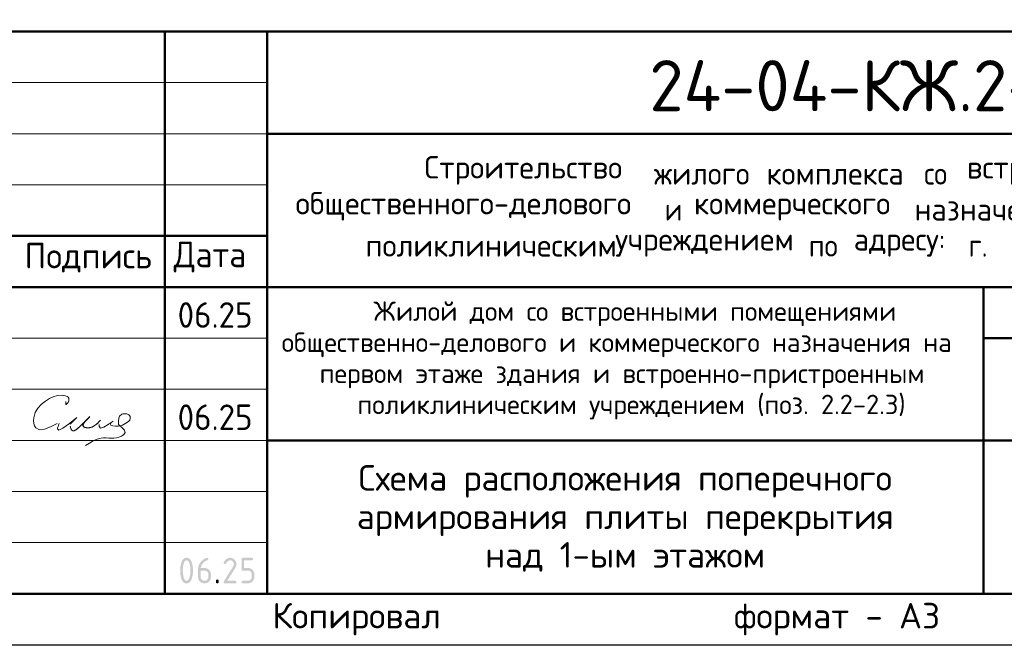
# Model space of a CAD drawing. Header units: millimetres. Extents: x 0 to 50400, y -143 to 35640.
# Tile 5 of 12: x 32497 to 44046, y -76 to 7338. Entities that reach past the tile are written whole.
import ezdxf

# ---------------------------------------------------------------- set-up
doc = ezdxf.new("R2010")
doc.units = ezdxf.units.MM
doc.layers.add('Standard', color=7, linetype='Continuous', lineweight=25)
doc.styles.add('ISOCPEUR', font='txt')

msp = doc.modelspace()

# ---------------------------------------------------------------- hatches: boundary and pattern name
at = {"layer": 'Standard', "linetype": 'Continuous', "lineweight": 25, "transparency": 33554687}
h = msp.add_hatch(color=7, dxfattribs=at)
h.paths.add_polyline_path([(34500, 872), (34500, 881), (34499, 890), (34499, 899), (34498, 908), (34497, 916), (34495, 925), (34494, 934), (34492, 942), (34490, 948), (34489, 953), (34487, 959), (34485, 964), (34483, 968), (34481, 972), (34479, 976), (34477, 979), (34474, 982), (34472, 984), (34469, 987), (34467, 988), (34464, 990), (34461, 991), (34458, 991), (34455, 991), (34452, 991), (34449, 991), (34446, 990), (34443, 988), (34441, 987), (34438, 984), (34436, 982), (34433, 979), (34431, 976), (34429, 972), (34427, 968), (34425, 963), (34423, 959), (34422, 953), (34420, 948), (34418, 942), (34416, 933), (34415, 925), (34413, 916), (34412, 907), (34411, 898), (34411, 890), (34410, 881), (34410, 872), (34410, 862), (34411, 853), (34411, 844), (34412, 835), (34413, 827), (34415, 818), (34416, 810), (34418, 801), (34420, 795), (34421, 790), (34423, 784), (34425, 780), (34427, 775), (34429, 771), (34431, 767), (34433, 764), (34436, 761), (34438, 759), (34441, 756), (34443, 755), (34446, 753), (34449, 752), (34452, 752), (34455, 752), (34458, 752), (34461, 752), (34464, 753), (34467, 755), (34469, 756), (34472, 759), (34474, 761), (34477, 764), (34479, 767), (34481, 771), (34483, 775), (34485, 780), (34487, 784), (34489, 790), (34490, 795), (34492, 801), (34494, 810), (34495, 818), (34497, 827), (34498, 835), (34499, 844), (34499, 853), (34500, 862)])
h.paths.add_polyline_path([(34530, 872), (34530, 865), (34530, 858), (34529, 852), (34529, 846), (34529, 839), (34528, 833), (34527, 827), (34527, 822), (34526, 816), (34525, 810), (34524, 805), (34522, 799), (34521, 794), (34520, 789), (34518, 784), (34517, 779), (34514, 772), (34512, 765), (34509, 759), (34506, 754), (34502, 748), (34499, 744), (34495, 739), (34492, 736), (34488, 732), (34484, 730), (34479, 727), (34475, 725), (34470, 723), (34465, 722), (34460, 722), (34455, 722), (34450, 722), (34445, 722), (34440, 723), (34435, 725), (34431, 727), (34426, 730), (34422, 732), (34418, 736), (34414, 739), (34411, 744), (34408, 748), (34404, 754), (34401, 759), (34398, 765), (34396, 771), (34393, 779), (34392, 783), (34390, 789), (34389, 794), (34388, 799), (34386, 804), (34385, 810), (34384, 816), (34383, 821), (34383, 827), (34382, 833), (34381, 839), (34381, 846), (34381, 852), (34380, 858), (34380, 865), (34380, 872), (34380, 878), (34380, 885), (34381, 891), (34381, 898), (34381, 904), (34382, 910), (34383, 916), (34383, 922), (34384, 928), (34385, 933), (34386, 939), (34388, 944), (34389, 949), (34390, 954), (34392, 960), (34393, 964), (34396, 972), (34398, 978), (34401, 984), (34404, 989), (34408, 995), (34411, 999), (34414, 1004), (34418, 1007), (34422, 1011), (34426, 1014), (34431, 1016), (34435, 1018), (34440, 1020), (34445, 1021), (34450, 1022), (34455, 1022), (34460, 1022), (34465, 1021), (34470, 1020), (34475, 1018), (34479, 1016), (34484, 1013), (34488, 1011), (34492, 1007), (34495, 1004), (34499, 999), (34502, 995), (34506, 989), (34509, 984), (34512, 978), (34514, 971), (34517, 964), (34518, 959), (34520, 954), (34521, 949), (34522, 944), (34524, 938), (34525, 933), (34526, 927), (34527, 922), (34527, 916), (34528, 910), (34529, 904), (34529, 897), (34529, 891), (34530, 885), (34530, 878)], flags=16)
h = msp.add_hatch(color=7, dxfattribs=at)
h.paths.add_polyline_path([(34620, 872), (34620, 797), (34620, 792), (34621, 788), (34622, 783), (34623, 779), (34625, 775), (34627, 772), (34630, 768), (34633, 765), (34636, 761), (34640, 759), (34644, 756), (34647, 755), (34651, 753), (34656, 752), (34660, 752), (34665, 752), (34670, 752), (34674, 752), (34678, 753), (34682, 755), (34686, 757), (34690, 759), (34693, 761), (34697, 765), (34700, 768), (34702, 772), (34705, 775), (34706, 779), (34708, 783), (34709, 788), (34710, 792), (34710, 797), (34710, 827), (34710, 831), (34709, 836), (34708, 840), (34706, 844), (34705, 848), (34702, 852), (34700, 855), (34697, 858), (34693, 862), (34690, 864), (34686, 867), (34682, 868), (34678, 870), (34674, 871), (34669, 872), (34665, 872)])
h.paths.add_polyline_path([(34695, 1022), (34697, 1022), (34698, 1021), (34700, 1021), (34701, 1021), (34703, 1020), (34704, 1019), (34705, 1019), (34706, 1018), (34707, 1017), (34708, 1016), (34708, 1015), (34709, 1013), (34709, 1012), (34709, 1010), (34710, 1008), (34710, 1007), (34710, 1004), (34709, 1002), (34709, 999), (34708, 998), (34707, 996), (34705, 995), (34704, 994), (34702, 994), (34698, 993), (34694, 991), (34690, 990), (34686, 988), (34682, 986), (34678, 984), (34675, 982), (34671, 979), (34667, 977), (34664, 974), (34660, 971), (34657, 968), (34654, 965), (34650, 961), (34647, 958), (34644, 954), (34639, 947), (34635, 941), (34631, 935), (34628, 928), (34626, 922), (34624, 915), (34622, 908), (34621, 902), (34665, 902), (34669, 902), (34673, 901), (34676, 901), (34680, 900), (34684, 900), (34687, 899), (34691, 898), (34694, 896), (34697, 895), (34701, 893), (34704, 891), (34707, 889), (34710, 887), (34713, 885), (34715, 883), (34718, 880), (34721, 877), (34723, 874), (34726, 871), (34728, 868), (34730, 865), (34731, 862), (34733, 859), (34734, 856), (34736, 852), (34737, 849), (34738, 845), (34738, 842), (34739, 838), (34739, 834), (34740, 831), (34740, 827), (34740, 797), (34740, 793), (34739, 789), (34739, 785), (34738, 781), (34738, 778), (34737, 774), (34736, 771), (34734, 768), (34733, 764), (34731, 761), (34729, 758), (34727, 755), (34725, 752), (34723, 749), (34721, 746), (34718, 743), (34715, 741), (34712, 738), (34709, 736), (34706, 734), (34703, 732), (34700, 730), (34697, 728), (34694, 727), (34690, 726), (34687, 725), (34683, 724), (34680, 723), (34676, 722), (34672, 722), (34669, 722), (34665, 722), (34661, 722), (34657, 722), (34653, 722), (34650, 723), (34646, 724), (34643, 725), (34639, 726), (34636, 727), (34633, 728), (34629, 730), (34626, 732), (34623, 734), (34620, 736), (34617, 738), (34614, 741), (34612, 743), (34609, 746), (34607, 749), (34604, 752), (34602, 755), (34600, 758), (34598, 761), (34597, 764), (34595, 767), (34594, 771), (34593, 774), (34592, 778), (34591, 781), (34591, 785), (34590, 788), (34590, 792), (34590, 796), (34590, 887), (34590, 893), (34590, 899), (34591, 905), (34592, 911), (34593, 917), (34595, 923), (34596, 929), (34598, 934), (34601, 940), (34603, 945), (34606, 951), (34609, 956), (34612, 961), (34616, 966), (34620, 971), (34624, 976), (34627, 980), (34630, 983), (34634, 986), (34637, 990), (34641, 993), (34644, 996), (34648, 999), (34651, 1001), (34655, 1004), (34658, 1006), (34662, 1009), (34666, 1011), (34670, 1013), (34673, 1015), (34677, 1017), (34681, 1018), (34683, 1019), (34685, 1020), (34687, 1020), (34689, 1021), (34691, 1021), (34692, 1021), (34693, 1022)], flags=16)
for points in [[(34965, 1022), (34968, 1022), (34972, 1021), (34976, 1021), (34980, 1020), (34983, 1019), (34987, 1018), (34990, 1017), (34993, 1016), (34997, 1015), (35000, 1013), (35003, 1011), (35006, 1009), (35009, 1007), (35012, 1005), (35015, 1002), (35018, 1000), (35020, 997), (35023, 994), (35025, 991), (35027, 988), (35029, 985), (35031, 982), (35033, 979), (35034, 975), (35035, 972), (35036, 969), (35038, 965), (35038, 962), (35039, 958), (35039, 954), (35040, 950), (35040, 947), (35040, 941), (35039, 936), (35038, 930), (35036, 925), (35034, 920), (35032, 914), (35029, 909), (35026, 903), (34931, 752), (35025, 752), (35026, 752), (35028, 751), (35030, 751), (35031, 751), (35033, 750), (35034, 749), (35035, 749), (35036, 748), (35037, 747), (35037, 746), (35038, 745), (35039, 743), (35039, 742), (35039, 740), (35040, 738), (35040, 737), (35040, 735), (35039, 733), (35039, 731), (35039, 730), (35038, 729), (35037, 727), (35037, 726), (35036, 725), (35035, 724), (35034, 724), (35033, 723), (35031, 722), (35030, 722), (35028, 722), (35026, 722), (35025, 722), (34905, 722), (34903, 722), (34901, 722), (34899, 722), (34898, 722), (34897, 723), (34895, 724), (34894, 724), (34893, 725), (34892, 726), (34892, 727), (34891, 729), (34891, 730), (34890, 731), (34890, 733), (34890, 735), (34890, 737), (34890, 739), (34890, 741), (34891, 743), (34892, 745), (35002, 922), (35004, 925), (35005, 928), (35007, 931), (35008, 934), (35009, 937), (35009, 940), (35010, 943), (35010, 946), (35010, 951), (35009, 955), (35008, 960), (35006, 964), (35005, 968), (35002, 971), (35000, 975), (34996, 978), (34993, 982), (34989, 984), (34986, 987), (34982, 988), (34978, 990), (34974, 991), (34969, 991), (34965, 991), (34961, 991), (34958, 991), (34955, 990), (34952, 989), (34949, 988), (34946, 986), (34943, 984), (34940, 982), (34937, 980), (34934, 977), (34931, 974), (34929, 970), (34926, 967), (34923, 963), (34920, 958), (34918, 954), (34917, 952), (34915, 951), (34914, 949), (34912, 948), (34911, 947), (34909, 947), (34907, 947), (34905, 947), (34903, 947), (34901, 947), (34899, 947), (34898, 947), (34897, 948), (34895, 949), (34894, 949), (34893, 950), (34892, 951), (34892, 952), (34891, 954), (34891, 955), (34890, 956), (34890, 958), (34890, 960), (34890, 961), (34890, 963), (34890, 965), (34890, 966), (34891, 968), (34894, 974), (34898, 980), (34902, 986), (34906, 991), (34910, 996), (34914, 1000), (34919, 1005), (34923, 1008), (34928, 1011), (34933, 1014), (34938, 1016), (34943, 1018), (34948, 1020), (34953, 1021), (34959, 1022)], [(35100, 887), (35100, 1007), (35100, 1008), (35100, 1010), (35100, 1012), (35100, 1013), (35101, 1015), (35102, 1016), (35102, 1017), (35103, 1018), (35104, 1019), (35105, 1019), (35107, 1020), (35108, 1021), (35109, 1021), (35111, 1021), (35113, 1022), (35114, 1022), (35219, 1022), (35221, 1022), (35223, 1021), (35224, 1021), (35226, 1021), (35227, 1020), (35228, 1019), (35229, 1019), (35230, 1018), (35231, 1017), (35232, 1016), (35233, 1014), (35233, 1013), (35234, 1012), (35234, 1010), (35234, 1008), (35234, 1007), (35234, 1005), (35234, 1003), (35234, 1001), (35233, 1000), (35233, 999), (35232, 997), (35231, 996), (35230, 995), (35229, 994), (35228, 994), (35227, 993), (35226, 992), (35224, 992), (35223, 992), (35221, 991), (35219, 991), (35130, 991), (35130, 902), (35174, 902), (35178, 902), (35182, 901), (35186, 901), (35189, 900), (35193, 900), (35196, 899), (35200, 897), (35203, 896), (35207, 895), (35210, 893), (35213, 891), (35216, 889), (35219, 887), (35222, 885), (35225, 882), (35227, 880), (35230, 877), (35232, 874), (35235, 871), (35237, 868), (35239, 865), (35241, 862), (35242, 859), (35244, 855), (35245, 852), (35246, 849), (35247, 845), (35248, 841), (35249, 838), (35249, 834), (35249, 830), (35249, 827), (35249, 797), (35249, 793), (35249, 789), (35249, 785), (35248, 782), (35247, 778), (35246, 775), (35245, 771), (35244, 768), (35242, 764), (35241, 761), (35239, 758), (35237, 755), (35235, 752), (35232, 749), (35230, 746), (35227, 743), (35224, 741), (35222, 738), (35219, 736), (35216, 734), (35213, 732), (35209, 730), (35206, 728), (35203, 727), (35200, 726), (35196, 725), (35193, 724), (35189, 723), (35186, 722), (35182, 722), (35178, 722), (35174, 722), (35114, 722), (35113, 722), (35111, 722), (35109, 722), (35108, 722), (35107, 723), (35105, 724), (35104, 724), (35103, 725), (35102, 726), (35102, 727), (35101, 729), (35100, 730), (35100, 731), (35100, 733), (35100, 735), (35100, 737), (35100, 738), (35100, 740), (35100, 742), (35100, 743), (35101, 745), (35102, 746), (35102, 747), (35103, 748), (35104, 749), (35105, 749), (35107, 750), (35108, 751), (35109, 751), (35111, 751), (35113, 752), (35114, 752), (35174, 752), (35179, 752), (35183, 752), (35188, 753), (35192, 755), (35196, 756), (35199, 759), (35203, 761), (35206, 765), (35209, 768), (35212, 772), (35214, 775), (35216, 779), (35218, 783), (35218, 788), (35219, 792), (35219, 797), (35219, 827), (35219, 831), (35218, 836), (35218, 840), (35216, 844), (35214, 848), (35212, 851), (35209, 855), (35206, 858), (35203, 862), (35199, 864), (35195, 867), (35192, 868), (35188, 870), (35183, 871), (35179, 872), (35174, 872), (35114, 872), (35113, 872), (35111, 872), (35109, 872), (35108, 872), (35107, 873), (35105, 874), (35104, 874), (35103, 875), (35102, 876), (35102, 877), (35101, 879), (35100, 880), (35100, 881), (35100, 883), (35100, 885)], [(34800, 752), (34800, 753), (34800, 755), (34800, 757), (34801, 758), (34801, 760), (34802, 761), (34803, 762), (34804, 763), (34804, 764), (34806, 765), (34807, 765), (34808, 766), (34810, 766), (34811, 766), (34813, 767), (34815, 767), (34817, 767), (34818, 766), (34820, 766), (34821, 766), (34823, 765), (34824, 765), (34825, 764), (34826, 763), (34827, 762), (34828, 761), (34828, 760), (34829, 758), (34829, 757), (34830, 755), (34830, 753), (34830, 752), (34830, 737), (34830, 735), (34830, 733), (34829, 731), (34829, 730), (34828, 729), (34828, 727), (34827, 726), (34826, 725), (34825, 724), (34824, 724), (34823, 723), (34821, 722), (34820, 722), (34818, 722), (34817, 722), (34815, 722), (34813, 722), (34811, 722), (34810, 722), (34808, 722), (34807, 723), (34806, 724), (34804, 724), (34804, 725), (34803, 726), (34802, 727), (34801, 729), (34801, 730), (34800, 731), (34800, 733), (34800, 735), (34800, 737)]]:
    msp.add_hatch(color=7, dxfattribs=at).paths.add_polyline_path(points, flags=16)

# ---------------------------------------------------------------- linework, layer by layer
at = {"layer": 'Standard', "color": 7, "linetype": 'Continuous', "lineweight": 50, "transparency": 33554687}
for p, q in [((27600, 7200), (49800, 7200)), ((34200, 600), (34200, 7200)), ((35400, 600), (35400, 7200)), ((35400, 6000), (49800, 6000)), ((27600, 4800), (35400, 4800)), ((27600, 4800), (35400, 4800)), ((27600, 4200), (35400, 4200)), ((27600, 4200), (35400, 4200)), ((35400, 4200), (49800, 4200)), ((43800, 2400), (43800, 4200)), ((43800, 3600), (49800, 3600)), ((35400, 2400), (49800, 2400)), ((43800, 600), (43800, 2400)), ((43800, 600), (43800, 2400))]:
    msp.add_line(p, q, dxfattribs=at)
at = {"layer": 'Standard', "color": 7, "linetype": 'Continuous', "lineweight": 13, "transparency": 33554687}
for p, q in [((27600, 6600), (35400, 6600)), ((27600, 6000), (35400, 6000)), ((27600, 5400), (35400, 5400)), ((27600, 3600), (35400, 3600)), ((27600, 3000), (35400, 3000)), ((27600, 3000), (35400, 3000)), ((27600, 2400), (35400, 2400)), ((27600, 2400), (35400, 2400)), ((27600, 1800), (35400, 1800)), ((27600, 1200), (35400, 1200))]:
    msp.add_line(p, q, dxfattribs=at)
at = {"layer": 'Standard', "color": 7, "linetype": 'Continuous', "lineweight": 25, "transparency": 33554687}
msp.add_line((27600, 600), (49800, 600), dxfattribs=at)
msp.add_line((27600, 600), (49800, 600), dxfattribs=at)
msp.add_line((27600, 600), (49800, 600), dxfattribs=at)
msp.add_lwpolyline([(0, 0), (50400, 0), (50400, 35640), (0, 35640), (0, 0)], close=True, dxfattribs=at)
at = {"layer": 'Standard', "color": 7, "linetype": 'Continuous', "lineweight": 50, "transparency": 33554687}
msp.add_lwpolyline([(2400, 35040), (49800, 35040), (49800, 600), (2400, 600), (2400, 35040)], close=True, dxfattribs=at)
at = {"layer": 'Standard', "color": 250, "linetype": 'Continuous', "lineweight": 18, "true_color": 0x2d2d2d, "transparency": 33554687}
for points in [[(33040, 2857), (33039, 2844), (33038, 2833), (33038, 2825), (33040, 2821), (33045, 2822), (33052, 2828), (33059, 2836), (33066, 2846), (33073, 2863), (33075, 2879), (33072, 2894), (33066, 2906), (33053, 2917), (33036, 2924), (33016, 2928), (32995, 2929), (32941, 2925), (32892, 2911), (32846, 2890), (32802, 2862), (32754, 2824), (32712, 2779), (32680, 2726), (32663, 2666), (32661, 2632), (32664, 2599), (32672, 2569), (32685, 2546), (32728, 2523), (32788, 2531), (32860, 2559), (32937, 2597)], [(32961, 2597), (32954, 2579), (32947, 2563), (32942, 2548), (32939, 2535), (32955, 2518), (33005, 2544), (33080, 2599), (33166, 2668)], [(33446, 2639), (33446, 2638), (33445, 2638), (33444, 2637), (33444, 2636), (33435, 2626), (33425, 2617), (33416, 2607), (33407, 2598), (33400, 2593), (33394, 2587), (33388, 2582), (33381, 2577), (33376, 2573), (33370, 2570), (33365, 2566), (33359, 2563), (33354, 2561), (33349, 2558), (33343, 2556), (33338, 2554), (33333, 2553), (33328, 2551), (33322, 2550), (33317, 2549), (33312, 2548), (33307, 2548), (33302, 2548), (33297, 2548), (33291, 2548), (33286, 2548), (33281, 2549), (33276, 2550), (33271, 2551), (33267, 2552), (33263, 2553), (33259, 2554), (33256, 2555), (33254, 2557), (33251, 2558), (33249, 2559), (33248, 2561), (33246, 2562), (33245, 2563), (33244, 2564), (33243, 2566), (33242, 2567), (33242, 2568), (33241, 2569), (33241, 2571), (33240, 2573), (33240, 2574), (33240, 2576), (33240, 2578), (33240, 2580), (33241, 2582), (33241, 2584), (33243, 2587), (33244, 2590), (33245, 2594), (33247, 2597), (33250, 2601), (33253, 2606), (33256, 2611), (33260, 2616), (33266, 2624), (33273, 2632), (33280, 2639), (33287, 2647), (33295, 2654), (33304, 2662), (33312, 2670), (33320, 2679), (33320, 2679), (33321, 2679), (33321, 2680), (33321, 2680), (33321, 2680), (33321, 2680), (33321, 2680), (33321, 2680), (33321, 2680), (33321, 2680), (33321, 2680), (33321, 2680), (33321, 2680), (33321, 2680), (33321, 2680), (33321, 2680), (33321, 2680), (33321, 2680), (33321, 2680), (33321, 2680), (33321, 2679), (33321, 2679), (33321, 2679), (33321, 2679), (33306, 2666), (33292, 2653), (33279, 2639), (33267, 2625), (33248, 2606), (33230, 2587), (33210, 2569), (33190, 2551), (33184, 2545), (33177, 2539), (33170, 2533), (33162, 2528), (33158, 2525), (33154, 2522), (33149, 2519), (33145, 2517), (33142, 2516), (33139, 2514), (33136, 2513), (33133, 2513), (33131, 2512), (33128, 2512), (33126, 2512), (33124, 2512), (33123, 2512), (33121, 2512), (33119, 2513), (33118, 2513), (33116, 2514), (33115, 2515), (33113, 2516), (33112, 2517), (33110, 2518), (33109, 2519), (33108, 2521), (33106, 2523), (33105, 2526), (33103, 2529), (33101, 2532), (33100, 2535), (33097, 2543), (33095, 2551), (33092, 2559), (33090, 2567)], [(33090, 2567), (33094, 2553), (33098, 2540), (33103, 2529), (33108, 2520), (33130, 2512), (33160, 2526), (33195, 2556), (33235, 2594), (33269, 2627), (33298, 2656), (33317, 2675), (33320, 2679), (33314, 2673), (33304, 2664), (33291, 2651), (33278, 2636), (33260, 2616), (33247, 2597), (33240, 2579), (33244, 2565), (33251, 2558), (33261, 2553), (33274, 2550), (33287, 2548), (33318, 2549), (33346, 2557), (33372, 2571), (33395, 2588), (33409, 2600), (33422, 2613), (33434, 2626), (33446, 2639)], [(33166, 2668), (33147, 2649), (33128, 2630), (33109, 2611), (33090, 2591)], [(33593, 2627), (33581, 2618), (33570, 2609), (33562, 2600), (33559, 2593), (33566, 2580), (33589, 2571), (33620, 2567), (33652, 2567), (33679, 2572), (33702, 2580), (33722, 2591), (33744, 2604), (33760, 2615), (33776, 2626), (33788, 2639), (33794, 2655), (33795, 2668), (33792, 2681), (33786, 2692), (33777, 2701), (33770, 2705), (33762, 2708), (33753, 2710), (33745, 2711), (33736, 2712), (33727, 2713), (33718, 2713), (33709, 2711), (33697, 2707), (33686, 2701), (33676, 2693), (33668, 2683), (33664, 2673), (33661, 2662), (33659, 2650), (33658, 2638), (33656, 2625), (33655, 2613), (33655, 2601), (33658, 2590), (33664, 2578), (33675, 2568), (33687, 2558), (33700, 2547), (33713, 2535), (33725, 2521), (33732, 2506), (33733, 2492), (33728, 2480), (33718, 2469), (33705, 2459), (33691, 2450), (33661, 2437), (33632, 2430), (33602, 2426), (33573, 2426), (33543, 2427), (33512, 2428), (33482, 2428), (33453, 2426), (33405, 2414), (33359, 2393), (33315, 2367), (33271, 2338)], [(33429, 2588), (33429, 2582), (33429, 2575), (33429, 2569), (33429, 2564), (33446, 2545), (33484, 2556), (33535, 2587), (33593, 2627)]]:
    msp.add_lwpolyline(points, dxfattribs=at)

# ---------------------------------------------------------------- texts
at = {"layer": 'Standard', "color": 7, "linetype": 'Continuous', "lineweight": 50, "transparency": 33554687, "insert": (39882, 6262), "char_height": 600, "width": 6049.91, "attachment_point": 7, "style": 'ISOCPEUR'}
msp.add_mtext('\\W0.98;24-04-КЖ.2-5.2', dxfattribs=at)
at = {"layer": 'Standard', "color": 7, "linetype": 'Continuous', "lineweight": 25, "transparency": 33554687, "attachment_point": 7, "style": 'ISOCPEUR'}
for s, insert, char_height, width in [('\\W0.98;Строительство ', (37245, 5402), 264, 2820.83), ('\\W0.96;жилого ', (39937, 5402), 264, 1446.12), ('\\W0.97;комплекса ', (41257, 5402), 264, 1975.29), ('\\W0.90;со ', (43105, 5402), 264, 620.97), ('\\W0.98;встроенными ', (43607, 5402), 264, 2398.16), ('\\W0.99;общественного-делового ', (35733, 4980), 264, 4457.19), ('\\W0.87;и ', (40063, 4980), 264, 457.48), ('\\W0.98;коммерческого ', (40406, 4980), 264, 2714.91), ('\\W0.97;назначения ', (42993, 4980), 264, 2173.24), ('\\W0.98;поликлиническим ', (36552, 4557), 264, 3058.06), ('\\W0.98;учреждением ', (39482, 4557), 264, 2397.9), ('\\W0.91;по ', (41752, 4557), 264, 647.69), ('\\W0.96;адресу: ', (42280, 4557), 264, 1472.67), ('\\W0.89;г. ', (43627, 4557), 264, 539.49), ('\\W0.96;Подпись', (32555, 4371), 300, 1613.14), ('\\W0.94;Дата', (34305, 4371), 300, 1161.28), ('\\W0.94;06.25', (34350, 3722), 300, 1070.02), ('\\W0.94;06.25', (34350, 2522), 300, 1070.02)]:
    msp.add_mtext(s, dxfattribs=dict(at, insert=insert, char_height=char_height, width=width))
at = {"layer": 'Standard', "color": 7, "linetype": 'Continuous', "lineweight": 18, "transparency": 33554687, "char_height": 228, "attachment_point": 7, "style": 'ISOCPEUR'}
for s, insert, width in [('\\W0.99;Жилой дом со встроенными помещениями', (36647, 3741), 6015.25), ('\\W0.99;общественно-делового и коммерческого назначения на', (35570, 3376), 8168.16), ('\\W0.99;первом этаже здания и встроенно-пристроенным', (36015, 3011), 7279.77), ('\\W0.99;поликлиническим учреждением (поз. 2.2-2.3)', (36459, 2646), 6390.3)]:
    msp.add_mtext(s, dxfattribs=dict(at, insert=insert, width=width))
at = {"layer": 'Standard', "color": 7, "linetype": 'Continuous', "lineweight": 25, "transparency": 33554687, "insert": (39600, 2110), "char_height": 300, "width": 6470.25, "attachment_point": 2, "line_spacing_factor": 0.903614}
msp.add_mtext('\\A1;{\\fISOCPEUR|i0|b0;\\H300.000000;\\W1.000000;\\C7;Схема расположения поперечного}\\P{\\fISOCPEUR|i0|b0;\\H300.000000;\\W1.000000;\\C7;армирования плиты перекрытия}\\P{\\fISOCPEUR|i0|b0;\\H300.000000;\\W1.000000;\\C7;над 1-ым этажом}\\P', dxfattribs=at)
at = {"layer": 'Standard', "color": 8, "linetype": 'Continuous', "lineweight": 13, "transparency": 33554687, "insert": (49800, 297), "char_height": 300, "width": 14099.36, "attachment_point": 6, "style": 'ISOCPEUR'}
msp.add_mtext('\\A1;{\\fISOCPEUR|i0|b0;\\H300.000000;\\W1.000000;\\C8;Копировал                  формат - А3                      Allplan 2024}\\P', dxfattribs=at)

doc.saveas('drawing.dxf')
